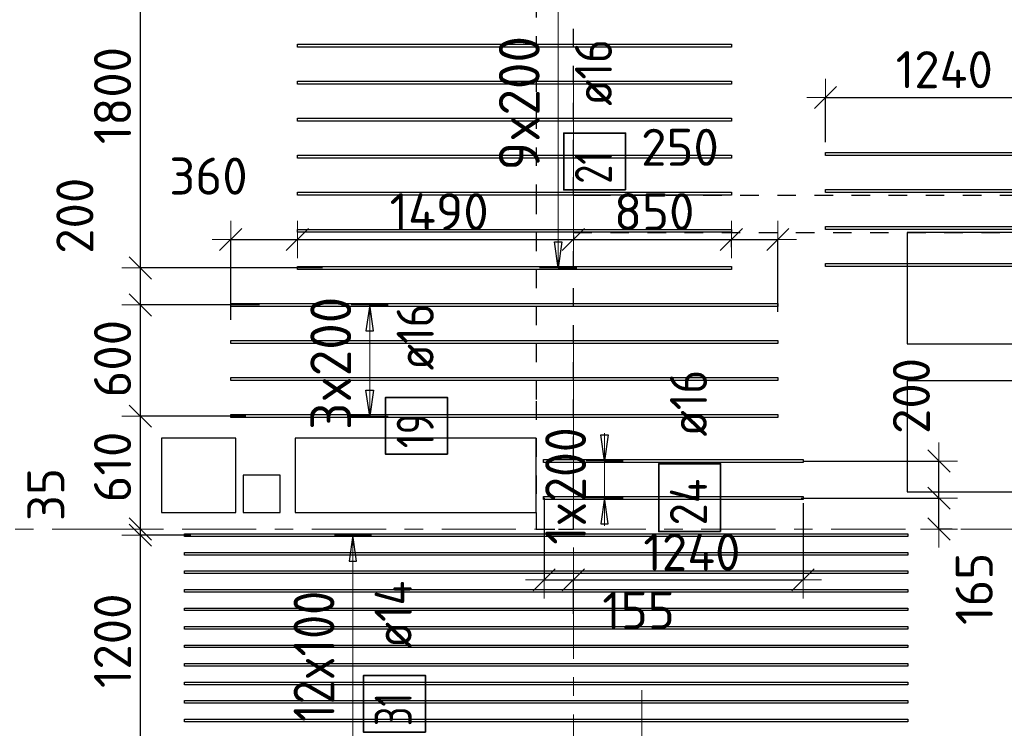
# Model space of a CAD drawing. Header units: metres. Extents: x -38 to 97, y -15 to 21.
# Tile 22 of 256: x 16.09 to 21.4, y 7.92 to 11.75. Entities that reach past the tile are written whole.
import ezdxf

# ---------------------------------------------------------------- set-up
doc = ezdxf.new("R2010")
doc.units = ezdxf.units.M
doc.header["$PDMODE"] = 65
for name, pattern in [('______11', [0.5, 0.4, -0.05, 0, -0.05]), ('______2', [0.0405, 0.03, -0.0105]), ('______5', [1.1, 0.8, -0.1, 0.1, -0.1])]:
    doc.linetypes.add(name, pattern=pattern)
for name, color, linetype, lineweight in [('XR$2$Осевая линия (1)', 7, '______5', 13), ('XR$6$Перекрытие (1)', 7, 'Continuous', 35), ('XR$6$Размерная линия (1)', 7, 'Continuous', 13)]:
    doc.layers.add(name, color=color, linetype=linetype, lineweight=lineweight)
doc.layers.add('XR$6$Арм.стержн.Доп. Арм верхн.зоны Х', color=7, linetype='Continuous', lineweight=35, true_color=0x8c8cff)
doc.layers.add('XR$7$Стена_ бетон несущ.', color=7, linetype='Continuous', lineweight=70, true_color=0xb4b496)
doc.styles.add('ISOCPEUR', font='txt')
doc.dimstyles.new('DIMSTYLE_3', dxfattribs={"dimtxt": 0.2, "dimasz": 0.2, "dimexe": 0, "dimexo": 0, "dimgap": 0.1, "dimtad": 2, "dimdec": 0, "dimlfac": 1000, "dimrnd": 5, "dimzin": 12, "dimdsep": 46, "dimtxsty": 'ISOCPEUR', "dimblk1": 'ALL_ML_STRICH', "dimblk2": 'ALL_ML_STRICH', "dimsah": 1, "dimcen": 0, "dimclrd": 7, "dimclre": 256, "dimclrt": 7, "dimadec": 0, "dimazin": 0, "dimtfac": 1, "dimtdec": 0, "dimtix": 1, "dimtmove": 2, "dimatfit": 3, "dimfxl": 0, "dimtzin": 0, "dimlwd": 0, "dimlwe": -3, "dimarcsym": 0})
doc.dimstyles.new('DIMSTYLE_36', dxfattribs={"dimtxt": 0.2, "dimasz": 0.2, "dimexe": 0, "dimexo": 0, "dimgap": 0.1, "dimtad": 2, "dimdec": 0, "dimlfac": 1000, "dimrnd": 5, "dimzin": 12, "dimdsep": 46, "dimtxsty": 'ISOCPEUR', "dimblk1": 'ALL_ML_STRICH', "dimblk2": 'ALL_ML_STRICH', "dimsah": 1, "dimcen": 0, "dimclrd": 7, "dimclre": 256, "dimclrt": 7, "dimadec": 0, "dimazin": 0, "dimtfac": 1, "dimtdec": 0, "dimtix": 1, "dimtmove": 2, "dimatfit": 3, "dimfxl": 0, "dimtvp": 1.2, "dimtzin": 0, "dimlwd": 0, "dimlwe": -3, "dimarcsym": 0})
doc.dimstyles.new('DIMSTYLE_37', dxfattribs={"dimtxt": 0.2, "dimasz": 0.2, "dimexe": 0, "dimexo": 0, "dimgap": 0.1, "dimtad": 0, "dimdec": 0, "dimlfac": 1000, "dimrnd": 5, "dimzin": 12, "dimdsep": 46, "dimtxsty": 'ISOCPEUR', "dimblk1": 'ALL_ML_STRICH', "dimblk2": 'ALL_ML_STRICH', "dimsah": 1, "dimcen": 0, "dimclrd": 7, "dimclre": 256, "dimclrt": 7, "dimadec": 0, "dimazin": 0, "dimtfac": 1, "dimtdec": 0, "dimtix": 1, "dimtmove": 2, "dimatfit": 3, "dimfxl": 0, "dimtvp": 1.2, "dimtzin": 0, "dimlwd": 0, "dimlwe": -3, "dimarcsym": 0})

# ---------------------------------------------------------------- blocks, each defined once
blk = doc.blocks.new('ALL_ML_STRICH')
at = {"color": 0, "linetype": 'ByBlock', "lineweight": -2}
for p, q in [((-0.3, -0.3), (0.3, 0.3)), ((0, -0.5), (0, 0.5)), ((-1, 0), (0.5, 0))]:
    blk.add_line(p, q, dxfattribs=at)
blk = doc.blocks.new('*D1091')
at = {"layer": 'DEFPOINTS', "color": 7, "linetype": 'Continuous', "lineweight": 13, "transparency": 33554687}
for p in [(20.4397, 11.3293), (21.68, 11.224), (20.4397, 11.0687)]:
    blk.add_point(p, dxfattribs=at)
at = {"layer": 'XR$6$Размерная линия (1)', "color": 9, "linetype": 'Continuous', "lineweight": -2, "true_color": 0xc7c7c7, "transparency": 33554687}
for p, q in [((20.4397, 11.0887), (20.4397, 11.3293)), ((21.68, 11.244), (21.68, 11.3293))]:
    blk.add_line(p, q, dxfattribs=at)
at = {"layer": 'XR$6$Размерная линия (1)', "color": 7, "linetype": 'Continuous', "lineweight": -2, "transparency": 33554687}
blk.add_line((20.4397, 11.3293), (21.68, 11.3293), dxfattribs=at)
at = {"layer": 'XR$6$Размерная линия (1)', "color": 7, "linetype": 'Continuous', "lineweight": 13, "transparency": 33554687, "xscale": 0.2, "yscale": 0.2, "zscale": 0.2, "rotation": 180}
blk.add_blockref('ALL_ML_STRICH', (20.4397, 11.3293), dxfattribs=at)
at = {"layer": 'XR$6$Размерная линия (1)', "color": 7, "linetype": 'Continuous', "lineweight": 13, "transparency": 33554687, "xscale": 0.2, "yscale": 0.2, "zscale": 0.2}
blk.add_blockref('ALL_ML_STRICH', (21.68, 11.3293), dxfattribs=at)
at = {"layer": 'XR$6$Размерная линия (1)', "color": 7, "linetype": 'Continuous', "lineweight": 13, "transparency": 33554687, "insert": (21.0799, 11.4793), "char_height": 0.2, "width": 0.8, "attachment_point": 5, "style": 'ISOCPEUR'}
blk.add_mtext('\\A1;{1240}', dxfattribs=at)
blk = doc.blocks.new('*D1184')
at = {"layer": 'DEFPOINTS', "color": 7, "linetype": 'Continuous', "lineweight": 13, "transparency": 33554687}
for p in [(17.2323, 10.5627), (17.5924, 10.5479), (17.2323, 10.1095)]:
    blk.add_point(p, dxfattribs=at)
at = {"layer": 'XR$6$Размерная линия (1)', "color": 9, "linetype": 'Continuous', "lineweight": -2, "true_color": 0xc7c7c7, "transparency": 33554687}
for p, q in [((17.5924, 10.5679), (17.5924, 10.5627)), ((17.2323, 10.1295), (17.2323, 10.5627))]:
    blk.add_line(p, q, dxfattribs=at)
at = {"layer": 'XR$6$Размерная линия (1)', "color": 7, "linetype": 'Continuous', "lineweight": -2, "transparency": 33554687}
blk.add_line((17.2323, 10.5627), (17.5924, 10.5627), dxfattribs=at)
at = {"layer": 'XR$6$Размерная линия (1)', "color": 7, "linetype": 'Continuous', "lineweight": 13, "transparency": 33554687, "xscale": 0.2, "yscale": 0.2, "zscale": 0.2, "rotation": 180}
blk.add_blockref('ALL_ML_STRICH', (17.2323, 10.5627), dxfattribs=at)
at = {"layer": 'XR$6$Размерная линия (1)', "color": 7, "linetype": 'Continuous', "lineweight": 13, "transparency": 33554687, "xscale": 0.2, "yscale": 0.2, "zscale": 0.2}
blk.add_blockref('ALL_ML_STRICH', (17.5924, 10.5627), dxfattribs=at)
at = {"layer": 'XR$6$Размерная линия (1)', "color": 7, "linetype": 'Continuous', "lineweight": 13, "transparency": 33554687, "insert": (17.1126, 10.9048), "char_height": 0.2, "width": 0.6, "attachment_point": 5, "style": 'ISOCPEUR'}
blk.add_mtext('\\A1;{360}', dxfattribs=at)
blk = doc.blocks.new('*D1185')
at = {"layer": 'DEFPOINTS', "color": 7, "linetype": 'Continuous', "lineweight": 13, "transparency": 33554687}
for p in [(17.5924, 10.5627), (17.5924, 10.5479), (19.08, 10.5635)]:
    blk.add_point(p, dxfattribs=at)
at = {"layer": 'XR$6$Размерная линия (1)', "color": 9, "linetype": 'Continuous', "lineweight": -2, "true_color": 0xc7c7c7, "transparency": 33554687}
for p, q in [((17.5924, 10.5679), (17.5924, 10.5627)), ((19.08, 10.5835), (19.08, 10.5627))]:
    blk.add_line(p, q, dxfattribs=at)
at = {"layer": 'XR$6$Размерная линия (1)', "color": 7, "linetype": 'Continuous', "lineweight": -2, "transparency": 33554687}
blk.add_line((17.5924, 10.5627), (19.08, 10.5627), dxfattribs=at)
at = {"layer": 'XR$6$Размерная линия (1)', "color": 7, "linetype": 'Continuous', "lineweight": 13, "transparency": 33554687, "xscale": 0.2, "yscale": 0.2, "zscale": 0.2, "rotation": 180}
blk.add_blockref('ALL_ML_STRICH', (17.5924, 10.5627), dxfattribs=at)
at = {"layer": 'XR$6$Размерная линия (1)', "color": 7, "linetype": 'Continuous', "lineweight": 13, "transparency": 33554687, "xscale": 0.2, "yscale": 0.2, "zscale": 0.2}
blk.add_blockref('ALL_ML_STRICH', (19.08, 10.5627), dxfattribs=at)
at = {"layer": 'XR$6$Размерная линия (1)', "color": 7, "linetype": 'Continuous', "lineweight": 13, "transparency": 33554687, "insert": (18.3562, 10.7127), "char_height": 0.2, "width": 0.8, "attachment_point": 5, "style": 'ISOCPEUR'}
blk.add_mtext('\\A1;{1490}', dxfattribs=at)
blk = doc.blocks.new('*D1186')
at = {"layer": 'DEFPOINTS', "color": 7, "linetype": 'Continuous', "lineweight": 13, "transparency": 33554687}
for p in [(19.08, 10.5635), (19.08, 10.5627), (19.9324, 10.5012)]:
    blk.add_point(p, dxfattribs=at)
at = {"layer": 'XR$6$Размерная линия (1)', "color": 9, "linetype": 'Continuous', "lineweight": -2, "true_color": 0xc7c7c7, "transparency": 33554687}
for p, q in [((19.08, 10.5835), (19.08, 10.5627)), ((19.9324, 10.5212), (19.9324, 10.5627))]:
    blk.add_line(p, q, dxfattribs=at)
at = {"layer": 'XR$6$Размерная линия (1)', "color": 7, "linetype": 'Continuous', "lineweight": -2, "transparency": 33554687}
blk.add_line((19.08, 10.5627), (19.9324, 10.5627), dxfattribs=at)
at = {"layer": 'XR$6$Размерная линия (1)', "color": 7, "linetype": 'Continuous', "lineweight": 13, "transparency": 33554687, "xscale": 0.2, "yscale": 0.2, "zscale": 0.2, "rotation": 180}
blk.add_blockref('ALL_ML_STRICH', (19.08, 10.5627), dxfattribs=at)
at = {"layer": 'XR$6$Размерная линия (1)', "color": 7, "linetype": 'Continuous', "lineweight": 13, "transparency": 33554687, "xscale": 0.2, "yscale": 0.2, "zscale": 0.2}
blk.add_blockref('ALL_ML_STRICH', (19.9324, 10.5627), dxfattribs=at)
at = {"layer": 'XR$6$Размерная линия (1)', "color": 7, "linetype": 'Continuous', "lineweight": 13, "transparency": 33554687, "insert": (19.5162, 10.7127), "char_height": 0.2, "width": 0.6, "attachment_point": 5, "style": 'ISOCPEUR'}
blk.add_mtext('\\A1;{850}', dxfattribs=at)
blk = doc.blocks.new('*D1187')
at = {"layer": 'DEFPOINTS', "color": 7, "linetype": 'Continuous', "lineweight": 13, "transparency": 33554687}
for p in [(19.9324, 10.5627), (19.9324, 10.5012), (20.1823, 10.1522)]:
    blk.add_point(p, dxfattribs=at)
at = {"layer": 'XR$6$Размерная линия (1)', "color": 9, "linetype": 'Continuous', "lineweight": -2, "true_color": 0xc7c7c7, "transparency": 33554687}
for p, q in [((19.9324, 10.5212), (19.9324, 10.5627)), ((20.1823, 10.1722), (20.1823, 10.5627))]:
    blk.add_line(p, q, dxfattribs=at)
at = {"layer": 'XR$6$Размерная линия (1)', "color": 7, "linetype": 'Continuous', "lineweight": -2, "transparency": 33554687}
blk.add_line((19.9324, 10.5627), (20.1823, 10.5627), dxfattribs=at)
at = {"layer": 'XR$6$Размерная линия (1)', "color": 7, "linetype": 'Continuous', "lineweight": 13, "transparency": 33554687, "xscale": 0.2, "yscale": 0.2, "zscale": 0.2, "rotation": 180}
blk.add_blockref('ALL_ML_STRICH', (19.9324, 10.5627), dxfattribs=at)
at = {"layer": 'XR$6$Размерная линия (1)', "color": 7, "linetype": 'Continuous', "lineweight": 13, "transparency": 33554687, "xscale": 0.2, "yscale": 0.2, "zscale": 0.2}
blk.add_blockref('ALL_ML_STRICH', (20.1823, 10.5627), dxfattribs=at)
at = {"layer": 'XR$6$Размерная линия (1)', "color": 7, "linetype": 'Continuous', "lineweight": 13, "transparency": 33554687, "insert": (19.6549, 11.0603), "char_height": 0.2, "width": 0.6, "attachment_point": 5, "style": 'ISOCPEUR'}
blk.add_mtext('\\A1;{250}', dxfattribs=at)
blk = doc.blocks.new('*D1248')
at = {"layer": 'DEFPOINTS', "color": 7, "linetype": 'Continuous', "lineweight": 13, "transparency": 33554687}
for p in [(18.9227, 9.1891), (18.9227, 8.726), (19.08, 8.522)]:
    blk.add_point(p, dxfattribs=at)
at = {"layer": 'XR$6$Размерная линия (1)', "color": 9, "linetype": 'Continuous', "lineweight": -2, "true_color": 0xc7c7c7, "transparency": 33554687}
for p, q in [((18.9227, 9.1691), (18.9227, 8.726)), ((19.08, 8.542), (19.08, 8.726))]:
    blk.add_line(p, q, dxfattribs=at)
at = {"layer": 'XR$6$Размерная линия (1)', "color": 7, "linetype": 'Continuous', "lineweight": -2, "transparency": 33554687}
blk.add_line((18.9227, 8.726), (19.08, 8.726), dxfattribs=at)
at = {"layer": 'XR$6$Размерная линия (1)', "color": 7, "linetype": 'Continuous', "lineweight": 13, "transparency": 33554687, "xscale": 0.2, "yscale": 0.2, "zscale": 0.2, "rotation": 180}
blk.add_blockref('ALL_ML_STRICH', (18.9227, 8.726), dxfattribs=at)
at = {"layer": 'XR$6$Размерная линия (1)', "color": 7, "linetype": 'Continuous', "lineweight": 13, "transparency": 33554687, "xscale": 0.2, "yscale": 0.2, "zscale": 0.2}
blk.add_blockref('ALL_ML_STRICH', (19.08, 8.726), dxfattribs=at)
at = {"layer": 'XR$6$Размерная линия (1)', "color": 7, "linetype": 'Continuous', "lineweight": 13, "transparency": 33554687, "insert": (19.4313, 8.5618), "char_height": 0.2, "width": 0.6, "attachment_point": 5, "style": 'ISOCPEUR'}
blk.add_mtext('\\A1;{155}', dxfattribs=at)
blk = doc.blocks.new('*D1249')
at = {"layer": 'DEFPOINTS', "color": 7, "linetype": 'Continuous', "lineweight": 13, "transparency": 33554687}
for p in [(20.3182, 9.1601), (19.08, 8.726), (19.08, 8.522)]:
    blk.add_point(p, dxfattribs=at)
at = {"layer": 'XR$6$Размерная линия (1)', "color": 9, "linetype": 'Continuous', "lineweight": -2, "true_color": 0xc7c7c7, "transparency": 33554687}
for p, q in [((20.3182, 9.1401), (20.3182, 8.726)), ((19.08, 8.542), (19.08, 8.726))]:
    blk.add_line(p, q, dxfattribs=at)
at = {"layer": 'XR$6$Размерная линия (1)', "color": 7, "linetype": 'Continuous', "lineweight": -2, "transparency": 33554687}
blk.add_line((19.08, 8.726), (20.3182, 8.726), dxfattribs=at)
at = {"layer": 'XR$6$Размерная линия (1)', "color": 7, "linetype": 'Continuous', "lineweight": 13, "transparency": 33554687, "xscale": 0.2, "yscale": 0.2, "zscale": 0.2, "rotation": 180}
blk.add_blockref('ALL_ML_STRICH', (19.08, 8.726), dxfattribs=at)
at = {"layer": 'XR$6$Размерная линия (1)', "color": 7, "linetype": 'Continuous', "lineweight": 13, "transparency": 33554687, "xscale": 0.2, "yscale": 0.2, "zscale": 0.2}
blk.add_blockref('ALL_ML_STRICH', (20.3182, 8.726), dxfattribs=at)
at = {"layer": 'XR$6$Размерная линия (1)', "color": 7, "linetype": 'Continuous', "lineweight": 13, "transparency": 33554687, "insert": (19.7191, 8.876), "char_height": 0.2, "width": 0.8, "attachment_point": 5, "style": 'ISOCPEUR'}
blk.add_mtext('\\A1;{1240}', dxfattribs=at)
blk = doc.blocks.new('*D1250')
at = {"layer": 'DEFPOINTS', "color": 7, "linetype": 'Continuous', "lineweight": 13, "transparency": 33554687}
for p in [(20.2889, 9.1671), (21.0509, 9), (21.1418, 9)]:
    blk.add_point(p, dxfattribs=at)
at = {"layer": 'XR$6$Размерная линия (1)', "color": 9, "linetype": 'Continuous', "lineweight": -2, "true_color": 0xc7c7c7, "transparency": 33554687}
for p, q in [((20.3089, 9.1671), (21.0509, 9.1671)), ((21.1218, 9), (21.0509, 9))]:
    blk.add_line(p, q, dxfattribs=at)
at = {"layer": 'XR$6$Размерная линия (1)', "color": 7, "linetype": 'Continuous', "lineweight": -2, "transparency": 33554687}
blk.add_line((21.0509, 9), (21.0509, 9.1671), dxfattribs=at)
at = {"layer": 'XR$6$Размерная линия (1)', "color": 7, "linetype": 'Continuous', "lineweight": 13, "transparency": 33554687, "xscale": 0.2, "yscale": 0.2, "zscale": 0.2}
for p, rotation in [((21.0509, 9.1671), 90), ((21.0509, 9), 270)]:
    blk.add_blockref('ALL_ML_STRICH', p, dxfattribs=dict(at, rotation=rotation))
at = {"layer": 'XR$6$Размерная линия (1)', "color": 7, "linetype": 'Continuous', "lineweight": 13, "transparency": 33554687, "insert": (21.2413, 8.6773), "char_height": 0.2, "width": 0.6, "attachment_point": 5, "rotation": 90, "style": 'ISOCPEUR'}
blk.add_mtext('\\A1;{165}', dxfattribs=at)
blk = doc.blocks.new('*D1251')
at = {"layer": 'DEFPOINTS', "color": 7, "linetype": 'Continuous', "lineweight": 13, "transparency": 33554687}
for p in [(20.2986, 9.3671), (20.2889, 9.1671), (21.0509, 9.1671)]:
    blk.add_point(p, dxfattribs=at)
at = {"layer": 'XR$6$Размерная линия (1)', "color": 9, "linetype": 'Continuous', "lineweight": -2, "true_color": 0xc7c7c7, "transparency": 33554687}
for p, q in [((20.3186, 9.3671), (21.0509, 9.3671)), ((20.3089, 9.1671), (21.0509, 9.1671))]:
    blk.add_line(p, q, dxfattribs=at)
at = {"layer": 'XR$6$Размерная линия (1)', "color": 7, "linetype": 'Continuous', "lineweight": -2, "transparency": 33554687}
blk.add_line((21.0509, 9.1671), (21.0509, 9.3671), dxfattribs=at)
at = {"layer": 'XR$6$Размерная линия (1)', "color": 7, "linetype": 'Continuous', "lineweight": 13, "transparency": 33554687, "xscale": 0.2, "yscale": 0.2, "zscale": 0.2}
for p, rotation in [((21.0509, 9.3671), 90), ((21.0509, 9.1671), 270)]:
    blk.add_blockref('ALL_ML_STRICH', p, dxfattribs=dict(at, rotation=rotation))
at = {"layer": 'XR$6$Размерная линия (1)', "color": 7, "linetype": 'Continuous', "lineweight": 13, "transparency": 33554687, "insert": (20.9026, 9.7186), "char_height": 0.2, "width": 0.6, "attachment_point": 5, "rotation": 90, "style": 'ISOCPEUR'}
blk.add_mtext('\\A1;{200}', dxfattribs=at)
blk = doc.blocks.new('*D1255')
at = {"layer": 'DEFPOINTS', "color": 7, "linetype": 'Continuous', "lineweight": 13, "transparency": 33554687}
for p in [(17.038, 8.9671), (16.7454, 7.7671), (17.0531, 7.7671)]:
    blk.add_point(p, dxfattribs=at)
at = {"layer": 'XR$6$Размерная линия (1)', "color": 9, "linetype": 'Continuous', "lineweight": -2, "true_color": 0xc7c7c7, "transparency": 33554687}
for p, q in [((17.018, 8.9671), (16.7454, 8.9671)), ((17.0331, 7.7671), (16.7454, 7.7671))]:
    blk.add_line(p, q, dxfattribs=at)
at = {"layer": 'XR$6$Размерная линия (1)', "color": 7, "linetype": 'Continuous', "lineweight": -2, "transparency": 33554687}
blk.add_line((16.7454, 7.7671), (16.7454, 8.9671), dxfattribs=at)
at = {"layer": 'XR$6$Размерная линия (1)', "color": 7, "linetype": 'Continuous', "lineweight": 13, "transparency": 33554687, "xscale": 0.2, "yscale": 0.2, "zscale": 0.2}
for p, rotation in [((16.7454, 8.9671), 90), ((16.7454, 7.7671), 270)]:
    blk.add_blockref('ALL_ML_STRICH', p, dxfattribs=dict(at, rotation=rotation))
at = {"layer": 'XR$6$Размерная линия (1)', "color": 7, "linetype": 'Continuous', "lineweight": 13, "transparency": 33554687, "insert": (16.5954, 8.3971), "char_height": 0.2, "width": 0.8, "attachment_point": 5, "rotation": 90, "style": 'ISOCPEUR'}
blk.add_mtext('\\A1;{1200}', dxfattribs=at)
blk = doc.blocks.new('*D1256')
at = {"layer": 'DEFPOINTS', "color": 7, "linetype": 'Continuous', "lineweight": 13, "transparency": 33554687}
for p in [(16.7521, 9), (16.7454, 8.9671), (17.038, 8.9671)]:
    blk.add_point(p, dxfattribs=at)
at = {"layer": 'XR$6$Размерная линия (1)', "color": 9, "linetype": 'Continuous', "lineweight": -2, "true_color": 0xc7c7c7, "transparency": 33554687}
for p, q in [((16.7454, 9), (16.7454, 9)), ((17.018, 8.9671), (16.7454, 8.9671))]:
    blk.add_line(p, q, dxfattribs=at)
at = {"layer": 'XR$6$Размерная линия (1)', "color": 7, "linetype": 'Continuous', "lineweight": -2, "transparency": 33554687}
blk.add_line((16.7454, 8.9671), (16.7454, 9), dxfattribs=at)
at = {"layer": 'XR$6$Размерная линия (1)', "color": 7, "linetype": 'Continuous', "lineweight": 13, "transparency": 33554687, "xscale": 0.2, "yscale": 0.2, "zscale": 0.2}
for p, rotation in [((16.7454, 8.9671), 270), ((16.7454, 9), 90)]:
    blk.add_blockref('ALL_ML_STRICH', p, dxfattribs=dict(at, rotation=rotation))
at = {"layer": 'XR$6$Размерная линия (1)', "color": 7, "linetype": 'Continuous', "lineweight": 13, "transparency": 33554687, "insert": (16.2359, 9.1867), "char_height": 0.2, "width": 0.4, "attachment_point": 5, "rotation": 90, "style": 'ISOCPEUR'}
blk.add_mtext('\\A1;{35}', dxfattribs=at)
blk = doc.blocks.new('*D1257')
at = {"layer": 'DEFPOINTS', "color": 7, "linetype": 'Continuous', "lineweight": 13, "transparency": 33554687}
for p in [(17.3341, 9.6095), (16.7454, 9), (16.7521, 9)]:
    blk.add_point(p, dxfattribs=at)
at = {"layer": 'XR$6$Размерная линия (1)', "color": 9, "linetype": 'Continuous', "lineweight": -2, "true_color": 0xc7c7c7, "transparency": 33554687}
for p, q in [((17.3141, 9.6095), (16.7454, 9.6095)), ((16.7454, 9), (16.7454, 9))]:
    blk.add_line(p, q, dxfattribs=at)
at = {"layer": 'XR$6$Размерная линия (1)', "color": 7, "linetype": 'Continuous', "lineweight": -2, "transparency": 33554687}
blk.add_line((16.7454, 9), (16.7454, 9.6095), dxfattribs=at)
at = {"layer": 'XR$6$Размерная линия (1)', "color": 7, "linetype": 'Continuous', "lineweight": 13, "transparency": 33554687, "xscale": 0.2, "yscale": 0.2, "zscale": 0.2}
for p, rotation in [((16.7454, 9.6095), 90), ((16.7454, 9), 270)]:
    blk.add_blockref('ALL_ML_STRICH', p, dxfattribs=dict(at, rotation=rotation))
at = {"layer": 'XR$6$Размерная линия (1)', "color": 7, "linetype": 'Continuous', "lineweight": 13, "transparency": 33554687, "insert": (16.5954, 9.3348), "char_height": 0.2, "width": 0.6, "attachment_point": 5, "rotation": 90, "style": 'ISOCPEUR'}
blk.add_mtext('\\A1;{610}', dxfattribs=at)
blk = doc.blocks.new('*D1258')
at = {"layer": 'DEFPOINTS', "color": 7, "linetype": 'Continuous', "lineweight": 13, "transparency": 33554687}
for p in [(17.4071, 10.2095), (16.7454, 9.6095), (17.3341, 9.6095)]:
    blk.add_point(p, dxfattribs=at)
at = {"layer": 'XR$6$Размерная линия (1)', "color": 9, "linetype": 'Continuous', "lineweight": -2, "true_color": 0xc7c7c7, "transparency": 33554687}
for p, q in [((17.3871, 10.2095), (16.7454, 10.2095)), ((17.3141, 9.6095), (16.7454, 9.6095))]:
    blk.add_line(p, q, dxfattribs=at)
at = {"layer": 'XR$6$Размерная линия (1)', "color": 7, "linetype": 'Continuous', "lineweight": -2, "transparency": 33554687}
blk.add_line((16.7454, 9.6095), (16.7454, 10.2095), dxfattribs=at)
at = {"layer": 'XR$6$Размерная линия (1)', "color": 7, "linetype": 'Continuous', "lineweight": 13, "transparency": 33554687, "xscale": 0.2, "yscale": 0.2, "zscale": 0.2}
for p, rotation in [((16.7454, 10.2095), 90), ((16.7454, 9.6095), 270)]:
    blk.add_blockref('ALL_ML_STRICH', p, dxfattribs=dict(at, rotation=rotation))
at = {"layer": 'XR$6$Размерная линия (1)', "color": 7, "linetype": 'Continuous', "lineweight": 13, "transparency": 33554687, "insert": (16.5954, 9.9195), "char_height": 0.2, "width": 0.6, "attachment_point": 5, "rotation": 90, "style": 'ISOCPEUR'}
blk.add_mtext('\\A1;{600}', dxfattribs=at)
blk = doc.blocks.new('*D1259')
at = {"layer": 'DEFPOINTS', "color": 7, "linetype": 'Continuous', "lineweight": 13, "transparency": 33554687}
for p in [(17.7477, 10.4095), (16.7454, 10.2095), (17.4071, 10.2095)]:
    blk.add_point(p, dxfattribs=at)
at = {"layer": 'XR$6$Размерная линия (1)', "color": 9, "linetype": 'Continuous', "lineweight": -2, "true_color": 0xc7c7c7, "transparency": 33554687}
for p, q in [((17.7277, 10.4095), (16.7454, 10.4095)), ((17.3871, 10.2095), (16.7454, 10.2095))]:
    blk.add_line(p, q, dxfattribs=at)
at = {"layer": 'XR$6$Размерная линия (1)', "color": 7, "linetype": 'Continuous', "lineweight": -2, "transparency": 33554687}
blk.add_line((16.7454, 10.2095), (16.7454, 10.4095), dxfattribs=at)
at = {"layer": 'XR$6$Размерная линия (1)', "color": 7, "linetype": 'Continuous', "lineweight": 13, "transparency": 33554687, "xscale": 0.2, "yscale": 0.2, "zscale": 0.2}
for p, rotation in [((16.7454, 10.4095), 90), ((16.7454, 10.2095), 270)]:
    blk.add_blockref('ALL_ML_STRICH', p, dxfattribs=dict(at, rotation=rotation))
at = {"layer": 'XR$6$Размерная линия (1)', "color": 7, "linetype": 'Continuous', "lineweight": 13, "transparency": 33554687, "insert": (16.3923, 10.6908), "char_height": 0.2, "width": 0.6, "attachment_point": 5, "rotation": 90, "style": 'ISOCPEUR'}
blk.add_mtext('\\A1;{200}', dxfattribs=at)
blk = doc.blocks.new('*D1260')
at = {"layer": 'DEFPOINTS', "color": 7, "linetype": 'Continuous', "lineweight": 13, "transparency": 33554687}
for p in [(17.7883, 12.2095), (16.7454, 10.4095), (17.7477, 10.4095)]:
    blk.add_point(p, dxfattribs=at)
at = {"layer": 'XR$6$Размерная линия (1)', "color": 9, "linetype": 'Continuous', "lineweight": -2, "true_color": 0xc7c7c7, "transparency": 33554687}
for p, q in [((17.7683, 12.2095), (16.7454, 12.2095)), ((17.7277, 10.4095), (16.7454, 10.4095))]:
    blk.add_line(p, q, dxfattribs=at)
at = {"layer": 'XR$6$Размерная линия (1)', "color": 7, "linetype": 'Continuous', "lineweight": -2, "transparency": 33554687}
blk.add_line((16.7454, 10.4095), (16.7454, 12.2095), dxfattribs=at)
at = {"layer": 'XR$6$Размерная линия (1)', "color": 7, "linetype": 'Continuous', "lineweight": 13, "transparency": 33554687, "xscale": 0.2, "yscale": 0.2, "zscale": 0.2}
for p, rotation in [((16.7454, 12.2095), 90), ((16.7454, 10.4095), 270)]:
    blk.add_blockref('ALL_ML_STRICH', p, dxfattribs=dict(at, rotation=rotation))
at = {"layer": 'XR$6$Размерная линия (1)', "color": 7, "linetype": 'Continuous', "lineweight": 13, "transparency": 33554687, "insert": (16.5954, 11.3395), "char_height": 0.2, "width": 0.8, "attachment_point": 5, "rotation": 90, "style": 'ISOCPEUR'}
blk.add_mtext('\\A1;{1800}', dxfattribs=at)

msp = doc.modelspace()

# ---------------------------------------------------------------- linework, layer by layer
at = {"layer": 'XR$2$Осевая линия (1)', "color": 253, "linetype": '______11', "lineweight": 13, "true_color": 0xa0a0a0, "transparency": 33554687}
for p, q in [((19.08, 7.6), (19.08, 19.78)), ((-2.63, 9), (62.6, 9)), ((19.45, -3.39), (19.45, 8.13))]:
    msp.add_line(p, q, dxfattribs=at)
at = {"layer": 'XR$6$Арм.стержн.Доп. Арм верхн.зоны Х', "color": 7, "linetype": 'Continuous', "lineweight": 13, "transparency": 33554687}
for p, q in [((18.9982, 10.4095), (18.9982, 12.2095)), ((18.9982, 10.4095), (18.9982, 10.4095)), ((17.9819, 10.2095), (17.9819, 10.2095)), ((17.9819, 9.6095), (17.9819, 10.2095)), ((17.9819, 9.6095), (17.9819, 9.6095)), ((19.2483, 9.3681), (19.2483, 9.5181)), ((19.2483, 9.1681), (19.2483, 9.3681)), ((19.2483, 9.1681), (19.2483, 9.0181)), ((17.8916, 8.9671), (17.8916, 8.9671)), ((17.8916, 7.7671), (17.8916, 8.9671))]:
    msp.add_line(p, q, dxfattribs=at)
at = {"layer": 'XR$6$Арм.стержн.Доп. Арм верхн.зоны Х', "color": 7, "linetype": 'Continuous', "lineweight": 25, "transparency": 33554687}
for p, q in [((18.9982, 10.4095), (18.9782, 10.5495)), ((18.9782, 10.5495), (19.0182, 10.5495)), ((19.0182, 10.5495), (18.9982, 10.4095)), ((17.9819, 10.2095), (17.9619, 10.0695)), ((18.0019, 10.0695), (17.9819, 10.2095)), ((17.9619, 10.0695), (18.0019, 10.0695)), ((17.9819, 9.6095), (17.9619, 9.7495)), ((17.9619, 9.7495), (18.0019, 9.7495)), ((18.0019, 9.7495), (17.9819, 9.6095)), ((19.2483, 9.3681), (19.2283, 9.5081)), ((19.2283, 9.5081), (19.2683, 9.5081)), ((19.2683, 9.5081), (19.2483, 9.3681)), ((19.2483, 9.1681), (19.2283, 9.0281)), ((19.2683, 9.0281), (19.2483, 9.1681)), ((19.2283, 9.0281), (19.2683, 9.0281)), ((17.8916, 8.9671), (17.8716, 8.8271)), ((17.9116, 8.8271), (17.8916, 8.9671)), ((17.8716, 8.8271), (17.9116, 8.8271))]:
    msp.add_line(p, q, dxfattribs=at)
at = {"layer": 'XR$6$Арм.стержн.Доп. Арм верхн.зоны Х', "color": 253, "linetype": 'Continuous', "lineweight": -3, "true_color": 0xa0a0a0, "transparency": 33554687}
for p, q in [((18.9982, 10.4095), (18.8982, 10.4095)), ((18.9982, 10.4095), (19.0982, 10.4095)), ((17.9819, 10.2095), (17.8819, 10.2095)), ((17.9819, 10.2095), (18.0819, 10.2095)), ((17.9819, 9.6095), (17.8819, 9.6095)), ((17.9819, 9.6095), (18.0819, 9.6095)), ((19.2483, 9.3681), (19.1483, 9.3681)), ((19.2483, 9.3681), (19.3483, 9.3681)), ((19.2483, 9.1681), (19.1483, 9.1681)), ((19.2483, 9.1681), (19.3483, 9.1681)), ((17.8916, 8.9671), (17.7916, 8.9671)), ((17.8916, 8.9671), (17.9916, 8.9671))]:
    msp.add_line(p, q, dxfattribs=at)
at = {"layer": 'XR$6$Арм.стержн.Доп. Арм верхн.зоны Х', "color": 7, "linetype": 'Continuous', "lineweight": 25, "transparency": 33554687}
for points in [[(19.9324, 11.6015), (17.5924, 11.6015), (17.5924, 11.6175), (19.9324, 11.6175), (19.9324, 11.6015)], [(19.9324, 11.4015), (17.5924, 11.4015), (17.5924, 11.4175), (19.9324, 11.4175), (19.9324, 11.4015)], [(19.9324, 11.2015), (17.5924, 11.2015), (17.5924, 11.2175), (19.9324, 11.2175), (19.9324, 11.2015)], [(19.9324, 11.0015), (17.5924, 11.0015), (17.5924, 11.0175), (19.9324, 11.0175), (19.9324, 11.0015)], [(23.3897, 11.0167), (20.4397, 11.0167), (20.4397, 11.0327), (23.3897, 11.0327), (23.3897, 11.0167)], [(23.3897, 10.8167), (20.4397, 10.8167), (20.4397, 10.8327), (23.3897, 10.8327), (23.3897, 10.8167)], [(19.9324, 10.8015), (17.5924, 10.8015), (17.5924, 10.8175), (19.9324, 10.8175), (19.9324, 10.8015)], [(23.3897, 10.6167), (20.4397, 10.6167), (20.4397, 10.6327), (23.3897, 10.6327), (23.3897, 10.6167)], [(19.9324, 10.6015), (17.5924, 10.6015), (17.5924, 10.6175), (19.9324, 10.6175), (19.9324, 10.6015)], [(19.9324, 10.4015), (17.5924, 10.4015), (17.5924, 10.4175), (19.9324, 10.4175), (19.9324, 10.4015)], [(23.3897, 10.4167), (20.4397, 10.4167), (20.4397, 10.4327), (23.3897, 10.4327), (23.3897, 10.4167)], [(20.1823, 10.2015), (17.2323, 10.2015), (17.2323, 10.2175), (20.1823, 10.2175), (20.1823, 10.2015)], [(20.1823, 10.0015), (17.2323, 10.0015), (17.2323, 10.0175), (20.1823, 10.0175), (20.1823, 10.0015)], [(20.1823, 9.8015), (17.2323, 9.8015), (17.2323, 9.8175), (20.1823, 9.8175), (20.1823, 9.8015)], [(20.1823, 9.6015), (17.2323, 9.6015), (17.2323, 9.6175), (20.1823, 9.6175), (20.1823, 9.6015)], [(18.9182, 9.3761), (20.3182, 9.3761), (20.3182, 9.3601), (18.9182, 9.3601), (18.9182, 9.3761)], [(18.9182, 9.1761), (20.3182, 9.1761), (20.3182, 9.1601), (18.9182, 9.1601), (18.9182, 9.1761)], [(20.8834, 8.9601), (16.9834, 8.9601), (16.9834, 8.9741), (20.8834, 8.9741), (20.8834, 8.9601)], [(20.8834, 8.8601), (16.9834, 8.8601), (16.9834, 8.8741), (20.8834, 8.8741), (20.8834, 8.8601)], [(20.8834, 8.7601), (16.9834, 8.7601), (16.9834, 8.7741), (20.8834, 8.7741), (20.8834, 8.7601)], [(20.8834, 8.6601), (16.9834, 8.6601), (16.9834, 8.6741), (20.8834, 8.6741), (20.8834, 8.6601)], [(20.8834, 8.5601), (16.9834, 8.5601), (16.9834, 8.5741), (20.8834, 8.5741), (20.8834, 8.5601)], [(20.8834, 8.4601), (16.9834, 8.4601), (16.9834, 8.4741), (20.8834, 8.4741), (20.8834, 8.4601)], [(20.8834, 8.3601), (16.9834, 8.3601), (16.9834, 8.3741), (20.8834, 8.3741), (20.8834, 8.3601)], [(20.8834, 8.2601), (16.9834, 8.2601), (16.9834, 8.2741), (20.8834, 8.2741), (20.8834, 8.2601)], [(20.8834, 8.1601), (16.9834, 8.1601), (16.9834, 8.1741), (20.8834, 8.1741), (20.8834, 8.1601)], [(20.8834, 8.0601), (16.9834, 8.0601), (16.9834, 8.0741), (20.8834, 8.0741), (20.8834, 8.0601)], [(20.8834, 7.9601), (16.9834, 7.9601), (16.9834, 7.9741), (20.8834, 7.9741), (20.8834, 7.9601)]]:
    msp.add_lwpolyline(points, dxfattribs=at)
at = {"layer": 'XR$6$Арм.стержн.Доп. Арм верхн.зоны Х', "color": 7, "linetype": 'Continuous', "lineweight": 35, "transparency": 33554687}
for points in [[(19.3615, 10.8306), (19.3615, 11.1372), (19.0282, 11.1372), (19.0282, 10.8306), (19.3615, 10.8306)], [(18.4007, 9.4038), (18.4007, 9.7105), (18.0674, 9.7105), (18.0674, 9.4038), (18.4007, 9.4038)], [(19.8739, 8.9862), (19.8739, 9.3528), (19.5406, 9.3528), (19.5406, 8.9862), (19.8739, 8.9862)], [(18.282, 7.9032), (18.282, 8.2099), (17.9487, 8.2099), (17.9487, 7.9032), (18.282, 7.9032)]]:
    msp.add_lwpolyline(points, dxfattribs=at)
at = {"layer": 'XR$6$Перекрытие (1)', "color": 7, "linetype": 'Continuous', "lineweight": 25, "transparency": 33554687}
for p, q in [((20.88, 10.6003), (20.88, 10.0003)), ((21.68, 10.6003), (20.88, 10.6003)), ((20.88, 10.0003), (21.68, 10.0003)), ((20.88, 9.8003), (20.88, 9.2003)), ((21.68, 9.8003), (20.88, 9.8003)), ((16.86, 9.4902), (16.86, 9.0902)), ((17.26, 9.4902), (16.86, 9.4902)), ((17.26, 9.0902), (17.26, 9.4902)), ((17.58, 9.4902), (17.58, 9.0902)), ((18.88, 9.4902), (17.58, 9.4902)), ((18.88, 9.0902), (18.88, 9.4902)), ((17.3, 9.2902), (17.3, 9.0902)), ((17.5, 9.2902), (17.3, 9.2902)), ((17.5, 9.0902), (17.5, 9.2902)), ((20.88, 9.2003), (21.68, 9.2003)), ((16.86, 9.0902), (17.26, 9.0902)), ((17.3, 9.0902), (17.5, 9.0902)), ((17.58, 9.0902), (18.88, 9.0902))]:
    msp.add_line(p, q, dxfattribs=at)
at = {"layer": 'XR$7$Стена_ бетон несущ.', "color": 253, "linetype": '______2', "lineweight": -3, "true_color": 0xa0a0a0, "transparency": 33554687}
for p, q in [((19.08, 10.8), (19.08, 15.05)), ((18.88, 14.06), (18.88, 10.8)), ((18.88, 10.8), (18.88, 9.69)), ((19.18, 10.8), (19.08, 10.8)), ((21.68, 10.8), (19.18, 10.8)), ((19.08, 10.6), (21.76, 10.6)), ((19.08, 9), (19.08, 10.6)), ((18.88, 9.69), (18.88, 9.49)), ((18.88, 9.49), (18.88, 9.08)), ((18.88, 9.08), (18.88, 9)), ((18.88, 9), (18.88, 9)), ((18.88, 9), (19, 9)), ((19, 9), (19.08, 9))]:
    msp.add_line(p, q, dxfattribs=at)

# ---------------------------------------------------------------- texts
at = {"layer": 'XR$6$Арм.стержн.Доп. Арм верхн.зоны Х', "color": 7, "linetype": 'Continuous', "lineweight": 13, "transparency": 33554687, "char_height": 0.22, "attachment_point": 7, "rotation": 90, "style": 'ISOCPEUR'}
for s, insert, width in [('\\W0.95;9x200', (18.8982, 10.9355), 0.873359), ('\\W0.95;3x200', (17.8819, 9.5355), 0.873359), ('\\W0.89;1x200', (19.1483, 8.9161), 0.823552), ('\\W0.86;12x100', (17.7916, 7.9601), 0.930455)]:
    msp.add_mtext(s, dxfattribs=dict(at, insert=insert, width=width))
at = {"layer": 'XR$6$Арм.стержн.Доп. Арм верхн.зоны Х', "color": 7, "linetype": 'Continuous', "lineweight": 25, "transparency": 33554687, "char_height": 0.2, "attachment_point": 7, "rotation": 90, "style": 'ISOCPEUR'}
for s, insert, width in [('\\W0.89; ø16 ', (19.2882, 11.1706), 0.749105), ('\\W0.75;21', (19.2882, 10.8639), 0.314854), ('\\W0.89; ø16 ', (18.3274, 9.7438), 0.749105), ('\\W0.89; ø16 ', (19.8006, 9.3862), 0.749105), ('\\W0.75;19', (18.3274, 9.4372), 0.314854), ('\\W0.88;24', (19.8006, 9.0195), 0.387995), ('\\W0.89; ø14 ', (18.2087, 8.2432), 0.769432), ('\\W0.75;31', (18.2087, 7.9365), 0.314854)]:
    msp.add_mtext(s, dxfattribs=dict(at, insert=insert, width=width))

# ---------------------------------------------------------------- dimensions: what is measured, and where the dimension line sits
at = {"layer": 'XR$6$Размерная линия (1)', "color": 7, "linetype": 'Continuous', "lineweight": 13, "transparency": 33554687}
for base, p1, p2, dimstyle, picture, middle in [((16.7454, 12.2095), (17.7277, 10.4095), (17.7683, 12.2095), 'DIMSTYLE_3', '*D1260', (16.5954, 11.3395)), ((16.7454, 10.4095), (17.3871, 10.2095), (17.7277, 10.4095), 'DIMSTYLE_36', '*D1259', (16.3923, 10.6908)), ((16.7454, 10.2095), (17.3141, 9.6095), (17.3871, 10.2095), 'DIMSTYLE_3', '*D1258', (16.5954, 9.9195)), ((21.0509, 9.3671), (20.3089, 9.1671), (20.3186, 9.3671), 'DIMSTYLE_36', '*D1251', (20.9026, 9.7186)), ((16.74541, 9.60952), (16.74541, 9), (17.31413, 9.60952), 'DIMSTYLE_3', '*D1257', (16.59541, 9.33476)), ((16.7454, 9), (17.018, 8.9671), (16.7454, 9), 'DIMSTYLE_36', '*D1256', (16.2359, 9.1867)), ((21.0509, 9.1671), (21.1218, 9), (20.3089, 9.1671), 'DIMSTYLE_37', '*D1250', (21.2413, 8.6773)), ((16.7454, 8.9671), (17.0331, 7.7671), (17.018, 8.9671), 'DIMSTYLE_3', '*D1255', (16.5954, 8.3971))]:
    dim = msp.add_linear_dim(base=base, p1=p1, p2=p2, angle=90, dimstyle=dimstyle, override={"dimpost": '<>', "dimclrd": 7, "dimclre": 9, "dimclrt": 7, "dimlwd": 0, "dimlwe": 65533}, dxfattribs=at)
    dim.commit()
    dim.dimension.update_dxf_attribs({"geometry": picture, "text_midpoint": middle, "dimtype": 160})
for base, p1, p2, dimstyle, picture, middle in [((21.68, 11.3293), (20.4397, 11.0887), (21.68, 11.244), 'DIMSTYLE_3', '*D1091', (21.0799, 11.4793)), ((20.1823, 10.5627), (19.9324, 10.5212), (20.1823, 10.1722), 'DIMSTYLE_36', '*D1187', (19.6549, 11.0603)), ((17.5924, 10.5627), (17.2323, 10.1295), (17.5924, 10.5679), 'DIMSTYLE_36', '*D1184', (17.1126, 10.9048)), ((19.08, 10.5627), (17.5924, 10.5679), (19.08, 10.5835), 'DIMSTYLE_3', '*D1185', (18.3562, 10.7127)), ((19.9324, 10.5627), (19.08, 10.5835), (19.9324, 10.5212), 'DIMSTYLE_3', '*D1186', (19.5162, 10.7127)), ((19.08, 8.726), (18.9227, 9.1691), (19.08, 8.542), 'DIMSTYLE_37', '*D1248', (19.4313, 8.5618)), ((20.3182, 8.726), (19.08, 8.542), (20.3182, 9.1401), 'DIMSTYLE_3', '*D1249', (19.7191, 8.876))]:
    dim = msp.add_linear_dim(base=base, p1=p1, p2=p2, dimstyle=dimstyle, override={"dimpost": '<>', "dimclrd": 7, "dimclre": 9, "dimclrt": 7, "dimlwd": 0, "dimlwe": 65533}, dxfattribs=at)
    dim.commit()
    dim.dimension.update_dxf_attribs({"geometry": picture, "text_midpoint": middle, "dimtype": 160})

doc.saveas('drawing.dxf')
